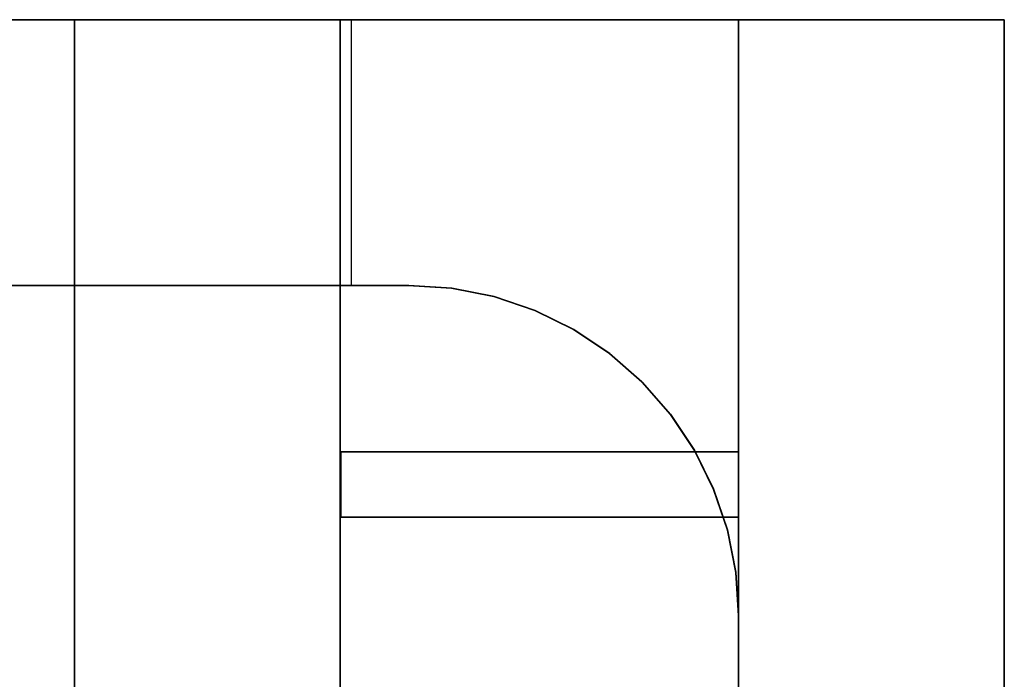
# Model space of a CAD drawing. Header units: millimetres. Extents: x -35 to 33166, y -35 to 31591.
# Tile 63 of 100: x 7144 to 7521, y 1756 to 2009. Entities that reach past the tile are written whole.
import ezdxf

# ---------------------------------------------------------------- set-up
doc = ezdxf.new("R2010")
doc.units = ezdxf.units.MM
doc.header["$LTSCALE"] = 25.4
doc.layers.get('0').update_dxf_attribs({"true_color": 0xffffff})
doc.layers.add('ICF - L1', color=7, linetype='Continuous', true_color=0xb4b464)
doc.layers.add('ICF - L2', color=7, linetype='Continuous', true_color=0x64ff64)

# ---------------------------------------------------------------- blocks, each defined once
blk = doc.blocks.new('Group429#1')
for p, q in [((-1092.2, 0, 457.2), (0, 0, 457.2)), ((0, 0), (-1092.2, 0)), ((0, 0), (0, 0, 457.2)), ((0, 0, 457.2), (0, -685.8, 457.2)), ((0, -685.8), (0, 0)), ((-227.79, -101.6, 457.2), (-1092.2, -101.6, 457.2)), ((-1092.2, -101.6), (-227.79, -101.6)), ((-227.79, -101.6), (-227.79, -101.6, 457.2)), ((-227.79, -101.6, 457.2), (-211.3, -102.68, 457.2)), ((-227.79, -101.6), (-211.3, -102.68)), ((-211.3, -102.68, 457.2), (-195.1, -105.91, 457.2)), ((-211.3, -102.68), (-211.3, -102.68, 457.2)), ((-211.3, -102.68), (-195.1, -105.91)), ((-195.1, -105.91, 457.2), (-179.46, -111.22, 457.2)), ((-195.1, -105.91), (-195.1, -105.91, 457.2)), ((-195.1, -105.91), (-179.46, -111.22)), ((-179.46, -111.22, 457.2), (-164.64, -118.53, 457.2)), ((-179.46, -111.22), (-179.46, -111.22, 457.2)), ((-179.46, -111.22), (-164.64, -118.53)), ((-164.64, -118.53, 457.2), (-150.91, -127.72, 457.2)), ((-164.64, -118.53), (-164.64, -118.53, 457.2)), ((-164.64, -118.53), (-150.91, -127.72)), ((-150.91, -127.72, 457.2), (-138.5, -138.62, 457.2)), ((-150.91, -127.72), (-150.91, -127.72, 457.2)), ((-150.91, -127.72), (-138.5, -138.62)), ((-138.5, -138.62, 457.2), (-127.61, -151.05, 457.2)), ((-138.5, -138.62), (-138.5, -138.62, 457.2)), ((-138.5, -138.62), (-127.61, -151.05)), ((-127.61, -151.05, 457.2), (-118.45, -164.79, 457.2)), ((-127.61, -151.05), (-127.61, -151.05, 457.2)), ((-127.61, -151.05), (-118.45, -164.79)), ((-118.45, -164.79, 457.2), (-111.16, -179.62, 457.2)), ((-118.45, -164.79), (-118.45, -164.79, 457.2)), ((-118.45, -164.79), (-111.16, -179.62)), ((-111.16, -179.62, 457.2), (-105.86, -195.27, 457.2)), ((-111.16, -179.62), (-111.16, -179.62, 457.2)), ((-111.16, -179.62), (-105.86, -195.27)), ((-105.86, -195.27, 457.2), (-102.66, -211.47, 457.2)), ((-105.86, -195.27), (-105.86, -195.27, 457.2)), ((-105.86, -195.27), (-102.66, -211.47)), ((-102.66, -211.47, 457.2), (-101.6, -227.96, 457.2)), ((-102.66, -211.47), (-102.66, -211.47, 457.2)), ((-102.66, -211.47), (-101.6, -227.96)), ((-101.6, -685.8, 457.2), (-101.6, -227.96, 457.2)), ((-101.6, -227.96, 457.2), (-101.6, -227.96)), ((-101.6, -227.96), (-101.6, -685.8))]:
    blk.add_line(p, q)
blk = doc.blocks.new('6XR35_90_C#1')
blk.add_blockref('Group429#1', (0, 0))
blk = doc.blocks.new('6XR35_90_C')
blk.add_blockref('Group429#1', (0, 0))
blk = doc.blocks.new('Group8501')
for p, q in [((-738.02, 0, 457.2), (0, 0, 457.2)), ((-738.02, 0, 0), (0, 0, 0)), ((0, 0, 457.2), (0, 0, 0)), ((0, 0, 0), (0, -685.8, 0)), ((0, 0, 457.2), (0, -685.8, 457.2)), ((-738.02, -101.6, 0), (-227.79, -101.6, 0)), ((-738.02, -101.6, 457.2), (-227.79, -101.6, 457.2)), ((-227.79, -101.6, 0), (-227.79, -101.6, 457.2)), ((-211.3, -102.68, 457.2), (-227.79, -101.6, 457.2)), ((-227.79, -101.6, 0), (-211.3, -102.68, 0)), ((-195.1, -105.91, 457.2), (-211.3, -102.68, 457.2)), ((-211.3, -102.68, 0), (-211.3, -102.68, 457.2)), ((-211.3, -102.68, 0), (-195.1, -105.91, 0)), ((-179.46, -111.22, 457.2), (-195.1, -105.91, 457.2)), ((-195.1, -105.91, 0), (-195.1, -105.91, 457.2)), ((-195.1, -105.91, 0), (-179.46, -111.22, 0)), ((-164.64, -118.53, 457.2), (-179.46, -111.22, 457.2)), ((-179.46, -111.22, 0), (-179.46, -111.22, 457.2)), ((-164.64, -118.53, 0), (-179.46, -111.22, 0)), ((-150.91, -127.72, 457.2), (-164.64, -118.53, 457.2)), ((-150.91, -127.72, 0), (-164.64, -118.53, 0)), ((-164.64, -118.53, 0), (-164.64, -118.53, 457.2)), ((-138.5, -138.62, 457.2), (-150.91, -127.72, 457.2)), ((-138.5, -138.62, 0), (-150.91, -127.72, 0)), ((-150.91, -127.72, 0), (-150.91, -127.72, 457.2)), ((-127.61, -151.05, 457.2), (-138.5, -138.62, 457.2)), ((-127.61, -151.05, 0), (-138.5, -138.62, 0)), ((-138.5, -138.62, 0), (-138.5, -138.62, 457.2)), ((-118.45, -164.79, 457.2), (-127.61, -151.05, 457.2)), ((-118.45, -164.79, 0), (-127.61, -151.05, 0)), ((-127.61, -151.05, 457.2), (-127.61, -151.05, 0)), ((-111.16, -179.62, 457.2), (-118.45, -164.79, 457.2)), ((-111.16, -179.62, 0), (-118.45, -164.79, 0)), ((-118.45, -164.79, 457.2), (-118.45, -164.79, 0)), ((-105.86, -195.27, 457.2), (-111.16, -179.62, 457.2)), ((-111.16, -179.62, 0), (-105.86, -195.27, 0)), ((-111.16, -179.62, 457.2), (-111.16, -179.62, 0)), ((-102.66, -211.47, 457.2), (-105.86, -195.27, 457.2)), ((-105.86, -195.27, 0), (-102.66, -211.47, 0)), ((-105.86, -195.27, 457.2), (-105.86, -195.27, 0)), ((-101.6, -227.96, 457.2), (-102.66, -211.47, 457.2)), ((-102.66, -211.47, 0), (-101.6, -227.96, 0)), ((-102.66, -211.47, 457.2), (-102.66, -211.47, 0)), ((-101.6, -227.96, 0), (-101.6, -685.8, 0)), ((-101.6, -685.8, 457.2), (-101.6, -227.96, 457.2)), ((-101.6, -227.96, 457.2), (-101.6, -227.96, 0))]:
    blk.add_line(p, q)
blk = doc.blocks.new('6XR35_90_C_MSG#99')
blk.add_blockref('Group8501', (0, 0))
blk = doc.blocks.new('Group8667')
for p, q in [((-1019.76, 0, 457.2), (0, 0, 457.2)), ((0, 0), (-1019.76, 0)), ((0, 0), (0, 0, 457.2)), ((0, 0, 457.2), (0, -685.8, 457.2)), ((0, -685.8), (0, 0)), ((-227.79, -101.6), (-1019.76, -101.6)), ((-227.79, -101.6, 457.2), (-1019.76, -101.6, 457.2)), ((-227.79, -101.6), (-227.79, -101.6, 457.2)), ((-211.3, -102.68), (-227.79, -101.6)), ((-211.3, -102.68, 457.2), (-227.79, -101.6, 457.2)), ((-211.3, -102.68), (-211.3, -102.68, 457.2)), ((-195.1, -105.91, 457.2), (-211.3, -102.68, 457.2)), ((-195.1, -105.91), (-211.3, -102.68)), ((-195.1, -105.91), (-195.1, -105.91, 457.2)), ((-179.46, -111.22, 457.2), (-195.1, -105.91, 457.2)), ((-179.46, -111.22), (-195.1, -105.91)), ((-179.46, -111.22), (-179.46, -111.22, 457.2)), ((-164.64, -118.53, 457.2), (-179.46, -111.22, 457.2)), ((-164.64, -118.53), (-179.46, -111.22)), ((-164.64, -118.53), (-164.64, -118.53, 457.2)), ((-150.91, -127.72, 457.2), (-164.64, -118.53, 457.2)), ((-150.91, -127.72), (-164.64, -118.53)), ((-138.5, -138.62, 457.2), (-150.91, -127.72, 457.2)), ((-150.91, -127.72), (-150.91, -127.72, 457.2)), ((-138.5, -138.62), (-150.91, -127.72)), ((-127.61, -151.05), (-138.5, -138.62)), ((-127.61, -151.05, 457.2), (-138.5, -138.62, 457.2)), ((-138.5, -138.62, 457.2), (-138.5, -138.62)), ((-127.61, -151.05, 457.2), (-127.61, -151.05)), ((-118.45, -164.79), (-127.61, -151.05)), ((-118.45, -164.79, 457.2), (-127.61, -151.05, 457.2)), ((-111.16, -179.62), (-118.45, -164.79)), ((-111.16, -179.62, 457.2), (-118.45, -164.79, 457.2)), ((-118.45, -164.79, 457.2), (-118.45, -164.79)), ((-111.16, -179.62), (-105.86, -195.27)), ((-105.86, -195.27, 457.2), (-111.16, -179.62, 457.2)), ((-111.16, -179.62, 457.2), (-111.16, -179.62)), ((-105.86, -195.27), (-102.66, -211.47)), ((-102.66, -211.47, 457.2), (-105.86, -195.27, 457.2)), ((-105.86, -195.27, 457.2), (-105.86, -195.27)), ((-102.66, -211.47), (-101.6, -227.96)), ((-101.6, -227.96, 457.2), (-102.66, -211.47, 457.2)), ((-102.66, -211.47, 457.2), (-102.66, -211.47)), ((-101.6, -227.96, 457.2), (-101.6, -227.96)), ((-101.6, -227.96, 457.2), (-101.6, -685.8, 457.2)), ((-101.6, -685.8), (-101.6, -227.96))]:
    blk.add_line(p, q)
blk = doc.blocks.new('6XR35_90_C_MSG#134')
blk.add_blockref('Group8667', (0, 0))
blk = doc.blocks.new('Group#1510')
for p, q in [((-738.02, 0, 0), (0, 0, 0)), ((-738.02, 0, 457.2), (0, 0, 457.2)), ((0, 0, 0), (0, -685.8, 0)), ((0, 0, 457.2), (0, -685.8, 457.2)), ((0, 0, 457.2), (0, 0, 0)), ((-738.02, -101.6, 0), (-227.79, -101.6, 0)), ((-738.02, -101.6, 457.2), (-227.79, -101.6, 457.2)), ((-227.79, -101.6, 0), (-227.79, -101.6, 457.2)), ((-227.79, -101.6, 0), (-211.3, -102.68, 0)), ((-211.3, -102.68, 457.2), (-227.79, -101.6, 457.2)), ((-211.3, -102.68, 0), (-195.1, -105.91, 0)), ((-195.1, -105.91, 457.2), (-211.3, -102.68, 457.2)), ((-211.3, -102.68, 0), (-211.3, -102.68, 457.2)), ((-195.1, -105.91, 0), (-179.46, -111.22, 0)), ((-179.46, -111.22, 457.2), (-195.1, -105.91, 457.2)), ((-195.1, -105.91, 0), (-195.1, -105.91, 457.2)), ((-164.64, -118.53, 0), (-179.46, -111.22, 0)), ((-164.64, -118.53, 457.2), (-179.46, -111.22, 457.2)), ((-179.46, -111.22, 0), (-179.46, -111.22, 457.2)), ((-150.91, -127.72, 0), (-164.64, -118.53, 0)), ((-150.91, -127.72, 457.2), (-164.64, -118.53, 457.2)), ((-164.64, -118.53, 0), (-164.64, -118.53, 457.2)), ((-138.5, -138.62, 0), (-150.91, -127.72, 0)), ((-138.5, -138.62, 457.2), (-150.91, -127.72, 457.2)), ((-150.91, -127.72, 0), (-150.91, -127.72, 457.2)), ((-127.61, -151.05, 0), (-138.5, -138.62, 0)), ((-127.61, -151.05, 457.2), (-138.5, -138.62, 457.2)), ((-138.5, -138.62, 0), (-138.5, -138.62, 457.2)), ((-118.45, -164.79, 0), (-127.61, -151.05, 0)), ((-118.45, -164.79, 457.2), (-127.61, -151.05, 457.2)), ((-127.61, -151.05, 457.2), (-127.61, -151.05, 0)), ((-111.16, -179.62, 0), (-118.45, -164.79, 0)), ((-111.16, -179.62, 457.2), (-118.45, -164.79, 457.2)), ((-118.45, -164.79, 457.2), (-118.45, -164.79, 0)), ((-111.16, -179.62, 0), (-105.86, -195.27, 0)), ((-105.86, -195.27, 457.2), (-111.16, -179.62, 457.2)), ((-111.16, -179.62, 457.2), (-111.16, -179.62, 0)), ((-105.86, -195.27, 0), (-102.66, -211.47, 0)), ((-102.66, -211.47, 457.2), (-105.86, -195.27, 457.2)), ((-105.86, -195.27, 457.2), (-105.86, -195.27, 0)), ((-102.66, -211.47, 0), (-101.6, -227.96, 0)), ((-101.6, -227.96, 457.2), (-102.66, -211.47, 457.2)), ((-102.66, -211.47, 457.2), (-102.66, -211.47, 0)), ((-101.6, -227.96, 0), (-101.6, -685.8, 0)), ((-101.6, -685.8, 457.2), (-101.6, -227.96, 457.2)), ((-101.6, -227.96, 457.2), (-101.6, -227.96, 0))]:
    blk.add_line(p, q)
blk = doc.blocks.new('6XR35_90_C_MSG#170')
blk.add_blockref('Group#1510', (0, 0))
blk = doc.blocks.new('Group9305')
for p, q in [((-1019.76, 0, 457.2), (0, 0, 457.2)), ((0, 0, 0), (-1019.76, 0, 0)), ((0, 0, 0), (0, 0, 457.2)), ((0, 0, 457.2), (0, -685.8, 457.2)), ((0, -685.8, 0), (0, 0, 0)), ((-227.79, -101.6, 0), (-1019.76, -101.6, 0)), ((-227.79, -101.6, 457.2), (-1019.76, -101.6, 457.2)), ((-227.79, -101.6, 0), (-227.79, -101.6, 457.2)), ((-211.3, -102.68, 0), (-227.79, -101.6, 0)), ((-211.3, -102.68, 457.2), (-227.79, -101.6, 457.2)), ((-211.3, -102.68, 0), (-211.3, -102.68, 457.2)), ((-195.1, -105.91, 457.2), (-211.3, -102.68, 457.2)), ((-195.1, -105.91, 0), (-211.3, -102.68, 0)), ((-195.1, -105.91, 0), (-195.1, -105.91, 457.2)), ((-179.46, -111.22, 457.2), (-195.1, -105.91, 457.2)), ((-179.46, -111.22, 0), (-195.1, -105.91, 0)), ((-179.46, -111.22, 0), (-179.46, -111.22, 457.2)), ((-164.64, -118.53, 457.2), (-179.46, -111.22, 457.2)), ((-164.64, -118.53, 0), (-179.46, -111.22, 0)), ((-164.64, -118.53, 0), (-164.64, -118.53, 457.2)), ((-150.91, -127.72, 457.2), (-164.64, -118.53, 457.2)), ((-150.91, -127.72, 0), (-164.64, -118.53, 0)), ((-138.5, -138.62, 457.2), (-150.91, -127.72, 457.2)), ((-150.91, -127.72, 0), (-150.91, -127.72, 457.2)), ((-138.5, -138.62, 0), (-150.91, -127.72, 0)), ((-127.61, -151.05, 0), (-138.5, -138.62, 0)), ((-127.61, -151.05, 457.2), (-138.5, -138.62, 457.2)), ((-138.5, -138.62, 457.2), (-138.5, -138.62, 0)), ((-127.61, -151.05, 457.2), (-127.61, -151.05, 0)), ((-118.45, -164.79, 0), (-127.61, -151.05, 0)), ((-118.45, -164.79, 457.2), (-127.61, -151.05, 457.2)), ((-111.16, -179.62, 0), (-118.45, -164.79, 0)), ((-111.16, -179.62, 457.2), (-118.45, -164.79, 457.2)), ((-118.45, -164.79, 457.2), (-118.45, -164.79, 0)), ((-111.16, -179.62, 0), (-105.86, -195.27, 0)), ((-105.86, -195.27, 457.2), (-111.16, -179.62, 457.2)), ((-111.16, -179.62, 457.2), (-111.16, -179.62, 0)), ((-105.86, -195.27, 0), (-102.66, -211.47, 0)), ((-102.66, -211.47, 457.2), (-105.86, -195.27, 457.2)), ((-105.86, -195.27, 457.2), (-105.86, -195.27, 0)), ((-102.66, -211.47, 0), (-101.6, -227.96, 0)), ((-101.6, -227.96, 457.2), (-102.66, -211.47, 457.2)), ((-102.66, -211.47, 457.2), (-102.66, -211.47, 0)), ((-101.6, -227.96, 457.2), (-101.6, -227.96, 0)), ((-101.6, -685.8, 0), (-101.6, -227.96, 0)), ((-101.6, -685.8, 457.2), (-101.6, -227.96, 457.2))]:
    blk.add_line(p, q)
blk = doc.blocks.new('6XR35_90_C_MSG#207')
blk.add_blockref('Group9305', (0, 0))
blk = doc.blocks.new('Group#3563')
for p, q in [((-1092.2, 0, 457.2), (0, 0, 457.2)), ((-738.02, 0, 0), (0, 0, 0)), ((0, 0, 457.2), (0, 0, 0)), ((0, 0, 0), (0, -685.8, 0)), ((0, 0, 457.2), (0, -685.8, 457.2)), ((-227.79, -101.6, 457.2), (-1092.2, -101.6, 457.2)), ((-738.02, -101.6, 0), (-227.79, -101.6, 0)), ((-227.79, -101.6, 0), (-227.79, -101.6, 457.2)), ((-211.3, -102.68, 457.2), (-227.79, -101.6, 457.2)), ((-211.3, -102.68, 0), (-227.79, -101.6, 0)), ((-195.1, -105.91, 457.2), (-211.3, -102.68, 457.2)), ((-195.1, -105.91, 0), (-211.3, -102.68, 0)), ((-211.3, -102.68, 0), (-211.3, -102.68, 457.2)), ((-179.46, -111.22, 457.2), (-195.1, -105.91, 457.2)), ((-179.46, -111.22, 0), (-195.1, -105.91, 0)), ((-195.1, -105.91, 0), (-195.1, -105.91, 457.2)), ((-164.64, -118.53, 457.2), (-179.46, -111.22, 457.2)), ((-164.64, -118.53, 0), (-179.46, -111.22, 0)), ((-179.46, -111.22, 0), (-179.46, -111.22, 457.2)), ((-150.91, -127.72, 457.2), (-164.64, -118.53, 457.2)), ((-150.91, -127.72, 0), (-164.64, -118.53, 0)), ((-164.64, -118.53, 0), (-164.64, -118.53, 457.2)), ((-138.5, -138.62, 457.2), (-150.91, -127.72, 457.2)), ((-138.5, -138.62, 0), (-150.91, -127.72, 0)), ((-150.91, -127.72, 0), (-150.91, -127.72, 457.2)), ((-127.61, -151.05, 457.2), (-138.5, -138.62, 457.2)), ((-127.61, -151.05, 0), (-138.5, -138.62, 0)), ((-138.5, -138.62, 0), (-138.5, -138.62, 457.2)), ((-118.45, -164.79, 457.2), (-127.61, -151.05, 457.2)), ((-118.45, -164.79, 0), (-127.61, -151.05, 0)), ((-127.61, -151.05, 457.2), (-127.61, -151.05, 0)), ((-111.16, -179.62, 457.2), (-118.45, -164.79, 457.2)), ((-111.16, -179.62, 0), (-118.45, -164.79, 0)), ((-118.45, -164.79, 457.2), (-118.45, -164.79, 0)), ((-105.86, -195.27, 457.2), (-111.16, -179.62, 457.2)), ((-111.16, -179.62, 0), (-105.86, -195.27, 0)), ((-111.16, -179.62, 457.2), (-111.16, -179.62, 0)), ((-102.66, -211.47, 457.2), (-105.86, -195.27, 457.2)), ((-105.86, -195.27, 0), (-102.66, -211.47, 0)), ((-105.86, -195.27, 457.2), (-105.86, -195.27, 0)), ((-101.6, -227.96, 457.2), (-102.66, -211.47, 457.2)), ((-102.66, -211.47, 0), (-101.6, -227.96, 0)), ((-102.66, -211.47, 457.2), (-102.66, -211.47, 0)), ((-101.6, -227.96, 0), (-101.6, -685.8, 0)), ((-101.6, -685.8, 457.2), (-101.6, -227.96, 457.2)), ((-101.6, -227.96, 457.2), (-101.6, -227.96, 0))]:
    blk.add_line(p, q)
blk = doc.blocks.new('6XR35_90_C_MSG#239')
blk.add_blockref('Group#3563', (0, 0))
blk = doc.blocks.new('Group#4010')
for p, q in [((-1092.2, -0.02, 0), (-0.01, -0.02, 0)), ((-0.01, -0.02, 457.2), (-1092.2, -0.02, 457.2)), ((-0.01, -0.02, 98.33), (-249.74, -0.02, 98.33)), ((-249.74, -0.02, 98.33), (-249.74, -101.6, 98.33)), ((-249.74, -0.02, 98.33), (-249.74, -0.02, 250.87)), ((-249.74, -0.02, 250.87), (-249.74, -101.6, 250.87)), ((-249.74, -0.02, 250.87), (-0.01, -0.02, 250.87)), ((-0.01, -685.8, 98.33), (-0.01, -0.02, 98.33)), ((-0.01, -0.02, 250.87), (-0.01, -685.8, 250.87)), ((-0.01, -0.02, 0), (-0.01, -685.8, 0)), ((-0.01, -685.8, 457.2), (-0.01, -0.02, 457.2)), ((-0.01, -0.02, 457.2), (-0.01, -0.02, 250.87)), ((-0.01, -0.02, 98.33), (-0.01, -0.02, 0)), ((-227.79, -101.6, 457.2), (-1092.2, -101.6, 457.2)), ((-1092.2, -101.6, 0), (-227.79, -101.6, 0)), ((-249.74, -101.6, 98.33), (-227.79, -101.6, 98.33)), ((-249.74, -101.6, 250.87), (-249.74, -101.6, 98.33)), ((-227.79, -101.6, 250.87), (-249.74, -101.6, 250.87)), ((-227.79, -101.6, 98.33), (-211.3, -102.68, 98.33)), ((-211.3, -102.68, 250.87), (-227.79, -101.6, 250.87)), ((-227.79, -101.6, 250.87), (-227.79, -101.6, 457.2)), ((-227.79, -101.6, 98.33), (-227.79, -101.6, 0)), ((-227.79, -101.6, 0), (-211.3, -102.68, 0)), ((-211.3, -102.68, 457.2), (-227.79, -101.6, 457.2)), ((-211.3, -102.68, 98.33), (-195.1, -105.91, 98.33)), ((-195.1, -105.91, 250.87), (-211.3, -102.68, 250.87)), ((-211.3, -102.68, 98.33), (-211.3, -102.68, 0)), ((-211.3, -102.68, 0), (-195.1, -105.91, 0)), ((-211.3, -102.68, 457.2), (-211.3, -102.68, 250.87)), ((-195.1, -105.91, 457.2), (-211.3, -102.68, 457.2)), ((-195.1, -105.91, 98.33), (-179.46, -111.22, 98.33)), ((-179.46, -111.22, 250.87), (-195.1, -105.91, 250.87)), ((-195.1, -105.91, 98.33), (-195.1, -105.91, 0)), ((-195.1, -105.91, 0), (-179.46, -111.22, 0)), ((-195.1, -105.91, 457.2), (-195.1, -105.91, 250.87)), ((-179.46, -111.22, 457.2), (-195.1, -105.91, 457.2)), ((-179.46, -111.22, 98.33), (-164.64, -118.53, 98.33)), ((-164.64, -118.53, 250.87), (-179.46, -111.22, 250.87)), ((-179.46, -111.22, 98.33), (-179.46, -111.22, 0)), ((-179.46, -111.22, 0), (-164.64, -118.53, 0)), ((-179.46, -111.22, 457.2), (-179.46, -111.22, 250.87)), ((-164.64, -118.53, 457.2), (-179.46, -111.22, 457.2)), ((-164.64, -118.53, 98.33), (-150.91, -127.72, 98.33)), ((-150.91, -127.72, 250.87), (-164.64, -118.53, 250.87)), ((-164.64, -118.53, 98.33), (-164.64, -118.53, 0)), ((-164.64, -118.53, 0), (-150.91, -127.72, 0)), ((-164.64, -118.53, 457.2), (-164.64, -118.53, 250.87)), ((-150.91, -127.72, 457.2), (-164.64, -118.53, 457.2)), ((-150.91, -127.72, 98.33), (-138.5, -138.62, 98.33)), ((-138.5, -138.62, 250.87), (-150.91, -127.72, 250.87)), ((-150.91, -127.72, 0), (-138.5, -138.62, 0)), ((-150.91, -127.72, 98.33), (-150.91, -127.72, 0)), ((-138.5, -138.62, 457.2), (-150.91, -127.72, 457.2)), ((-150.91, -127.72, 457.2), (-150.91, -127.72, 250.87)), ((-138.5, -138.62, 98.33), (-127.61, -151.05, 98.33)), ((-127.61, -151.05, 250.87), (-138.5, -138.62, 250.87)), ((-138.5, -138.62, 0), (-138.5, -138.62, 98.33)), ((-138.5, -138.62, 0), (-127.61, -151.05, 0)), ((-138.5, -138.62, 457.2), (-138.5, -138.62, 250.87)), ((-127.61, -151.05, 457.2), (-138.5, -138.62, 457.2)), ((-127.61, -151.05, 98.33), (-118.45, -164.79, 98.33)), ((-118.45, -164.79, 250.87), (-127.61, -151.05, 250.87)), ((-127.61, -151.05, 0), (-118.45, -164.79, 0)), ((-127.61, -151.05, 98.33), (-127.61, -151.05, 0)), ((-118.45, -164.79, 457.2), (-127.61, -151.05, 457.2)), ((-127.61, -151.05, 457.2), (-127.61, -151.05, 250.87)), ((-118.45, -164.79, 98.33), (-111.16, -179.62, 98.33)), ((-111.16, -179.62, 250.87), (-118.45, -164.79, 250.87)), ((-118.45, -164.79, 98.33), (-118.45, -164.79, 0)), ((-118.45, -164.79, 0), (-111.16, -179.62, 0)), ((-111.16, -179.62, 457.2), (-118.45, -164.79, 457.2)), ((-118.45, -164.79, 457.2), (-118.45, -164.79, 250.87)), ((-111.16, -179.62, 98.33), (-105.86, -195.27, 98.33)), ((-105.86, -195.27, 250.87), (-111.16, -179.62, 250.87)), ((-111.16, -179.62, 0), (-105.86, -195.27, 0)), ((-111.16, -179.62, 98.33), (-111.16, -179.62, 0)), ((-105.86, -195.27, 457.2), (-111.16, -179.62, 457.2)), ((-111.16, -179.62, 457.2), (-111.16, -179.62, 250.87)), ((-105.86, -195.27, 98.33), (-102.66, -211.47, 98.33)), ((-102.66, -211.47, 250.87), (-105.86, -195.27, 250.87)), ((-105.86, -195.27, 0), (-102.66, -211.47, 0)), ((-105.86, -195.27, 98.33), (-105.86, -195.27, 0)), ((-102.66, -211.47, 457.2), (-105.86, -195.27, 457.2)), ((-105.86, -195.27, 457.2), (-105.86, -195.27, 250.87)), ((-102.66, -211.47, 98.33), (-101.6, -227.96, 98.33)), ((-101.6, -227.96, 250.87), (-102.66, -211.47, 250.87)), ((-102.66, -211.47, 0), (-101.6, -227.96, 0)), ((-102.66, -211.47, 98.33), (-102.66, -211.47, 0)), ((-101.6, -227.96, 457.2), (-102.66, -211.47, 457.2)), ((-102.66, -211.47, 457.2), (-102.66, -211.47, 250.87)), ((-101.6, -227.96, 98.33), (-101.6, -685.8, 98.33)), ((-101.6, -685.8, 250.87), (-101.6, -227.96, 250.87)), ((-101.6, -227.96, 98.33), (-101.6, -227.96, 0)), ((-101.6, -227.96, 457.2), (-101.6, -227.96, 250.87)), ((-101.6, -227.96, 0), (-101.6, -685.8, 0)), ((-101.6, -685.8, 457.2), (-101.6, -227.96, 457.2))]:
    blk.add_line(p, q)
blk = doc.blocks.new('6XR35_90_C_MSG#278')
blk.add_blockref('Group#4010', (0, 0))
blk = doc.blocks.new('Group3573')
at = {"layer": 'ICF - L1'}
for name, p in [('6XR35_90_C#1', (7521.01, 2008.52, 357.2)), ('6XR35_90_C_MSG#278', (7521.01, 2008.52, 3100.4)), ('6XR35_90_C_MSG#134', (7521.01, 2008.52, 1271.6)), ('6XR35_90_C_MSG#207', (7521.01, 2008.52, 2186))]:
    blk.add_blockref(name, p, dxfattribs=at)
at = {"layer": 'ICF - L1', "extrusion": (0, 0, -1), "zscale": -1, "rotation": 89.99999999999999}
for name, p in [('6XR35_90_C', (-7521.01, 2008.52, 100)), ('6XR35_90_C_MSG#99', (-7521.01, 2008.52, -814.4)), ('6XR35_90_C_MSG#170', (-7521.01, 2008.52, -1728.8)), ('6XR35_90_C_MSG#239', (-7521.01, 2008.52, -2643.2))]:
    blk.add_blockref(name, p, dxfattribs=at)
blk = doc.blocks.new('6XR35_90_C#3')
blk.add_blockref('Group429#1', (0, 0))
blk = doc.blocks.new('Group9445')
for p, q in [((-1092.2, 0, 0), (0, 0, 0)), ((-1019.76, 0, 457.2), (0, 0, 457.2)), ((0, 0, 457.2), (0, 0, 0)), ((0, 0, 0), (0, -685.8, 0)), ((0, 0, 457.2), (0, -685.8, 457.2)), ((-227.79, -101.6, 0), (-1092.2, -101.6, 0)), ((-227.79, -101.6, 457.2), (-1019.76, -101.6, 457.2)), ((-227.79, -101.6, 0), (-227.79, -101.6, 457.2)), ((-211.3, -102.68, 0), (-227.79, -101.6, 0)), ((-211.3, -102.68, 457.2), (-227.79, -101.6, 457.2)), ((-195.1, -105.91, 0), (-211.3, -102.68, 0)), ((-195.1, -105.91, 457.2), (-211.3, -102.68, 457.2)), ((-211.3, -102.68, 0), (-211.3, -102.68, 457.2)), ((-179.46, -111.22, 0), (-195.1, -105.91, 0)), ((-179.46, -111.22, 457.2), (-195.1, -105.91, 457.2)), ((-195.1, -105.91, 0), (-195.1, -105.91, 457.2)), ((-164.64, -118.53, 0), (-179.46, -111.22, 0)), ((-164.64, -118.53, 457.2), (-179.46, -111.22, 457.2)), ((-179.46, -111.22, 0), (-179.46, -111.22, 457.2)), ((-150.91, -127.72, 0), (-164.64, -118.53, 0)), ((-150.91, -127.72, 457.2), (-164.64, -118.53, 457.2)), ((-164.64, -118.53, 0), (-164.64, -118.53, 457.2)), ((-138.5, -138.62, 0), (-150.91, -127.72, 0)), ((-138.5, -138.62, 457.2), (-150.91, -127.72, 457.2)), ((-150.91, -127.72, 0), (-150.91, -127.72, 457.2)), ((-127.61, -151.05, 0), (-138.5, -138.62, 0)), ((-127.61, -151.05, 457.2), (-138.5, -138.62, 457.2)), ((-138.5, -138.62, 0), (-138.5, -138.62, 457.2)), ((-118.45, -164.79, 0), (-127.61, -151.05, 0)), ((-118.45, -164.79, 457.2), (-127.61, -151.05, 457.2)), ((-127.61, -151.05, 457.2), (-127.61, -151.05, 0)), ((-111.16, -179.62, 0), (-118.45, -164.79, 0)), ((-111.16, -179.62, 457.2), (-118.45, -164.79, 457.2)), ((-118.45, -164.79, 457.2), (-118.45, -164.79, 0)), ((-111.16, -179.62, 0), (-105.86, -195.27, 0)), ((-105.86, -195.27, 457.2), (-111.16, -179.62, 457.2)), ((-111.16, -179.62, 457.2), (-111.16, -179.62, 0)), ((-105.86, -195.27, 0), (-102.66, -211.47, 0)), ((-102.66, -211.47, 457.2), (-105.86, -195.27, 457.2)), ((-105.86, -195.27, 457.2), (-105.86, -195.27, 0)), ((-102.66, -211.47, 0), (-101.6, -227.96, 0)), ((-101.6, -227.96, 457.2), (-102.66, -211.47, 457.2)), ((-102.66, -211.47, 457.2), (-102.66, -211.47, 0)), ((-101.6, -227.96, 0), (-101.6, -685.8, 0)), ((-101.6, -685.8, 457.2), (-101.6, -227.96, 457.2)), ((-101.6, -227.96, 457.2), (-101.6, -227.96, 0))]:
    blk.add_line(p, q)
blk = doc.blocks.new('6XR35_90_C#3_MSG#34')
blk.add_blockref('Group9445', (0, 0))
blk = doc.blocks.new('Group#4806')
for p, q in [((0, 0, 0), (-1019.76, 0, 0)), ((-1019.76, 0, 457.2), (0, 0, 457.2)), ((0, 0, 0), (0, -685.8, 0)), ((0, 0, 457.2), (0, 0, 0)), ((0, 0, 457.2), (0, -685.8, 457.2)), ((-227.79, -101.6, 0), (-1019.76, -101.6, 0)), ((-227.79, -101.6, 457.2), (-1019.76, -101.6, 457.2)), ((-211.3, -102.68, 0), (-227.79, -101.6, 0)), ((-227.79, -101.6, 0), (-227.79, -101.6, 457.2)), ((-211.3, -102.68, 457.2), (-227.79, -101.6, 457.2)), ((-195.1, -105.91, 0), (-211.3, -102.68, 0)), ((-195.1, -105.91, 457.2), (-211.3, -102.68, 457.2)), ((-211.3, -102.68, 0), (-211.3, -102.68, 457.2)), ((-179.46, -111.22, 0), (-195.1, -105.91, 0)), ((-179.46, -111.22, 457.2), (-195.1, -105.91, 457.2)), ((-195.1, -105.91, 0), (-195.1, -105.91, 457.2)), ((-164.64, -118.53, 0), (-179.46, -111.22, 0)), ((-164.64, -118.53, 457.2), (-179.46, -111.22, 457.2)), ((-179.46, -111.22, 0), (-179.46, -111.22, 457.2)), ((-150.91, -127.72, 0), (-164.64, -118.53, 0)), ((-150.91, -127.72, 457.2), (-164.64, -118.53, 457.2)), ((-164.64, -118.53, 0), (-164.64, -118.53, 457.2)), ((-138.5, -138.62, 0), (-150.91, -127.72, 0)), ((-138.5, -138.62, 457.2), (-150.91, -127.72, 457.2)), ((-150.91, -127.72, 0), (-150.91, -127.72, 457.2)), ((-127.61, -151.05, 0), (-138.5, -138.62, 0)), ((-127.61, -151.05, 457.2), (-138.5, -138.62, 457.2)), ((-138.5, -138.62, 457.2), (-138.5, -138.62, 0)), ((-118.45, -164.79, 0), (-127.61, -151.05, 0)), ((-118.45, -164.79, 457.2), (-127.61, -151.05, 457.2)), ((-127.61, -151.05, 457.2), (-127.61, -151.05, 0)), ((-111.16, -179.62, 0), (-118.45, -164.79, 0)), ((-111.16, -179.62, 457.2), (-118.45, -164.79, 457.2)), ((-118.45, -164.79, 457.2), (-118.45, -164.79, 0)), ((-111.16, -179.62, 0), (-105.86, -195.27, 0)), ((-105.86, -195.27, 457.2), (-111.16, -179.62, 457.2)), ((-111.16, -179.62, 457.2), (-111.16, -179.62, 0)), ((-105.86, -195.27, 0), (-102.66, -211.47, 0)), ((-102.66, -211.47, 457.2), (-105.86, -195.27, 457.2)), ((-105.86, -195.27, 457.2), (-105.86, -195.27, 0)), ((-102.66, -211.47, 0), (-101.6, -227.96, 0)), ((-101.6, -227.96, 457.2), (-102.66, -211.47, 457.2)), ((-102.66, -211.47, 457.2), (-102.66, -211.47, 0)), ((-101.6, -227.96, 0), (-101.6, -685.8, 0)), ((-101.6, -685.8, 457.2), (-101.6, -227.96, 457.2)), ((-101.6, -227.96, 457.2), (-101.6, -227.96, 0))]:
    blk.add_line(p, q)
blk = doc.blocks.new('6XR35_90_C#3_MSG#59')
blk.add_blockref('Group#4806', (0, 0))
blk = doc.blocks.new('Group10412')
for p, q in [((-1092.2, 0, 457.2), (0, 0, 457.2)), ((-1092.2, 0, 0), (0, 0, 0)), ((0, 0, 457.2), (0, 0, 0)), ((0, 0, 0), (0, -685.8, 0)), ((0, -355.6, 457.2), (0, 0, 457.2)), ((-227.79, -101.6, 0), (-1092.2, -101.6, 0)), ((-227.79, -101.6, 457.2), (-1092.2, -101.6, 457.2)), ((-227.79, -101.6, 0), (-227.79, -101.6, 457.2)), ((-211.3, -102.68, 0), (-227.79, -101.6, 0)), ((-211.3, -102.68, 457.2), (-227.79, -101.6, 457.2)), ((-195.1, -105.91, 0), (-211.3, -102.68, 0)), ((-211.3, -102.68, 0), (-211.3, -102.68, 457.2)), ((-195.1, -105.91, 457.2), (-211.3, -102.68, 457.2)), ((-179.46, -111.22, 0), (-195.1, -105.91, 0)), ((-179.46, -111.22, 457.2), (-195.1, -105.91, 457.2)), ((-195.1, -105.91, 0), (-195.1, -105.91, 457.2)), ((-164.64, -118.53, 0), (-179.46, -111.22, 0)), ((-179.46, -111.22, 0), (-179.46, -111.22, 457.2)), ((-164.64, -118.53, 457.2), (-179.46, -111.22, 457.2)), ((-150.91, -127.72, 0), (-164.64, -118.53, 0)), ((-150.91, -127.72, 457.2), (-164.64, -118.53, 457.2)), ((-164.64, -118.53, 0), (-164.64, -118.53, 457.2)), ((-138.5, -138.62, 0), (-150.91, -127.72, 0)), ((-138.5, -138.62, 457.2), (-150.91, -127.72, 457.2)), ((-150.91, -127.72, 0), (-150.91, -127.72, 457.2)), ((-127.61, -151.05, 0), (-138.5, -138.62, 0)), ((-138.5, -138.62, 0), (-138.5, -138.62, 457.2)), ((-127.61, -151.05, 457.2), (-138.5, -138.62, 457.2)), ((-118.45, -164.79, 0), (-127.61, -151.05, 0)), ((-118.45, -164.79, 457.2), (-127.61, -151.05, 457.2)), ((-127.61, -151.05, 457.2), (-127.61, -151.05, 0)), ((-111.16, -179.62, 0), (-118.45, -164.79, 0)), ((-118.45, -164.79, 457.2), (-118.45, -164.79, 0)), ((-111.16, -179.62, 457.2), (-118.45, -164.79, 457.2)), ((-111.16, -179.62, 0), (-105.86, -195.27, 0)), ((-105.86, -195.27, 457.2), (-111.16, -179.62, 457.2)), ((-111.16, -179.62, 457.2), (-111.16, -179.62, 0)), ((-105.86, -195.27, 0), (-102.66, -211.47, 0)), ((-102.66, -211.47, 457.2), (-105.86, -195.27, 457.2)), ((-105.86, -195.27, 457.2), (-105.86, -195.27, 0)), ((-102.66, -211.47, 0), (-101.6, -227.96, 0)), ((-101.6, -227.96, 457.2), (-102.66, -211.47, 457.2)), ((-102.66, -211.47, 457.2), (-102.66, -211.47, 0)), ((-101.6, -355.6, 457.2), (-101.6, -227.96, 457.2)), ((-101.6, -227.96, 457.2), (-101.6, -227.96, 0)), ((-101.6, -227.96, 0), (-101.6, -685.8, 0)), ((0, -355.6, 457.2), (-101.6, -355.6, 457.2)), ((-101.6, -355.6, 457.2), (-101.6, -355.6, 124.2)), ((-101.6, -355.6, 124.2), (0, -355.6, 124.2)), ((-101.6, -355.6, 124.2), (-101.6, -685.8, 124.2)), ((0, -355.6, 124.2), (0, -355.6, 457.2)), ((0, -685.8, 124.2), (0, -355.6, 124.2))]:
    blk.add_line(p, q)
blk = doc.blocks.new('6XR35_90_C#3_MSG#96')
blk.add_blockref('Group10412', (0, 0))
blk = doc.blocks.new('6XR35_96_S_Web')
for p, q in [((-76.07, -46.84, -12.5), (-76.07, 46.84, -12.5)), ((-76.07, 46.84, -12.5), (76.07, 46.84, -12.5)), ((76.07, 46.84, 12.5), (-76.07, 46.84, 12.5)), ((-76.07, 46.84, 12.5), (-76.07, -46.84, 12.5)), ((-76.07, 46.84, -12.5), (-76.07, 46.84, 12.5)), ((76.07, 46.84, -12.5), (76.07, -46.84, -12.5)), ((76.07, -46.84, 12.5), (76.07, 46.84, 12.5)), ((76.07, 46.84, 12.5), (76.07, 46.84, -12.5)), ((76.07, -46.84, -12.5), (-76.07, -46.84, -12.5)), ((-76.07, -46.84, 12.5), (76.07, -46.84, 12.5)), ((-76.07, -46.84, 12.5), (-76.07, -46.84, -12.5)), ((76.07, -46.84, -12.5), (76.07, -46.84, 12.5))]:
    blk.add_line(p, q)
blk = doc.blocks.new('Group#5312')
for p, q in [((0, 950.849, 159.512), (-101.6, 950.849, 159.512)), ((-101.6, 950.849, 159.512), (-101.6, 0, 159.512)), ((-101.6, 0), (-101.6, 950.849)), ((0, 950.849), (-101.6, 950.849)), ((-101.6, 950.849), (-101.6, 950.849, 159.512)), ((0, 0, 159.512), (0, 950.849, 159.512)), ((0, 950.849), (0, 0)), ((0, 950.849, 159.512), (0, 950.849))]:
    blk.add_line(p, q)
blk = doc.blocks.new('Group#5313')
for p, q in [((-254, 950.849, 159.512), (-355.6, 950.849, 159.512)), ((-355.6, 950.849, 159.512), (-355.6, 0, 159.512)), ((-355.6, 0), (-355.6, 950.849)), ((-254, 950.849), (-355.6, 950.849)), ((-355.6, 950.849), (-355.6, 950.849, 159.512)), ((-254, 0, 159.512), (-254, 950.849, 159.512)), ((-254, 950.849), (-254, 0)), ((-254, 950.849, 159.512), (-254, 950.849))]:
    blk.add_line(p, q)
blk = doc.blocks.new('6XR35_96_S#1_CUT_10_375_M')
for name in ['Group#5313', 'Group#5312']:
    blk.add_blockref(name, (0, 0))
at = {"extrusion": (9.72607e-16, 1, -1.15708e-14)}
blk.add_blockref('6XR35_96_S_Web', (177.67, 97.84, 773.1), dxfattribs=at)
blk = doc.blocks.new('Group3664')
at = {"layer": 'ICF - L2'}
for name, p in [('6XR35_90_C#3_MSG#34', (7521.01, 2008.52, 4014.8)), ('6XR35_90_C#3', (7521.01, 2008.52, 5843.6)), ('6XR35_90_C#3_MSG#59', (7521.01, 2008.52, 4929.2)), ('6XR35_96_S#1_CUT_10_375_M', (7521.01, 1057.62, 6758))]:
    blk.add_blockref(name, p, dxfattribs=at)
at = {"layer": 'ICF - L2', "extrusion": (0, 0, -1), "zscale": -1, "rotation": 89.99999999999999}
for name, p in [('6XR35_90_C#3', (-7521.01, 2008.52, -4472)), ('6XR35_90_C#3', (-7521.01, 2008.52, -3557.6)), ('6XR35_90_C#3', (-7521.01, 2008.52, -5386.4)), ('6XR35_90_C#3_MSG#96', (-7521.01, 2008.52, -6300.8))]:
    blk.add_blockref(name, p, dxfattribs=at)

msp = doc.modelspace()

# ---------------------------------------------------------------- block references
for name in ['Group3573', 'Group3664']:
    msp.add_blockref(name, (0, 0))

doc.saveas('drawing.dxf')
